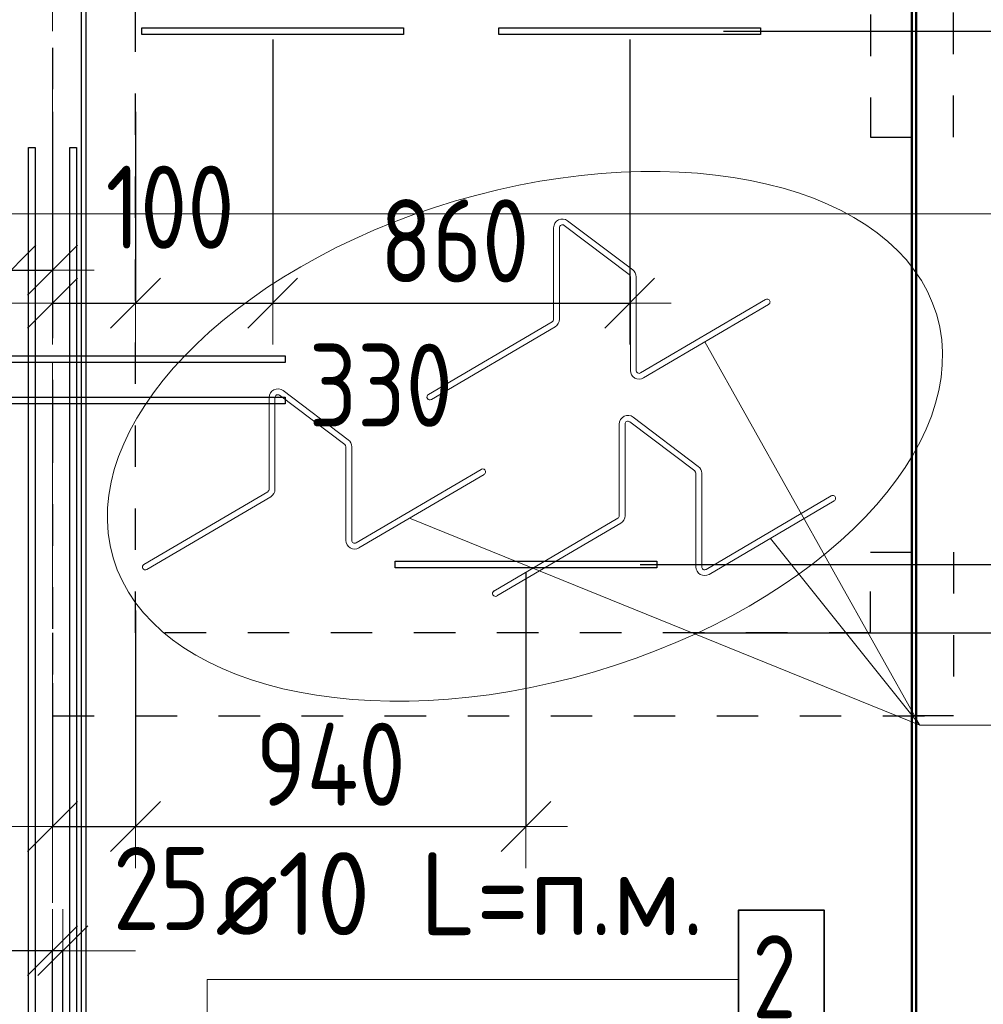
# Model space of a CAD drawing. Header units: metres. Extents: x -38 to 106, y -15 to 20.
# Tile 7 of 40: x 21.6 to 23.92, y 10.9 to 13.27. Entities that reach past the tile are written whole.
import ezdxf

# ---------------------------------------------------------------- set-up
doc = ezdxf.new("R2010")
doc.units = ezdxf.units.M
doc.header["$PDMODE"] = 65
for name, pattern in [('______11', [0.5, 0.4, -0.05, 0, -0.05]), ('______2', [0.0405, 0.03, -0.0105]), ('______5', [1.1, 0.8, -0.1, 0.1, -0.1])]:
    doc.linetypes.add(name, pattern=pattern)
for name, color, linetype, lineweight in [('XR$2$Размерная линия (1)', 7, 'Continuous', 13), ('XR$3$Осевая линия (1)', 7, '______5', 13), ('XR$3$Размерная линия (1)', 7, 'Continuous', 13), ('XR$4$Арм. стержнями верхней зоны', 180, 'Continuous', 35), ('XR$4$Арм. стержнями нижней зоны', 180, 'Continuous', 35), ('XR$4$Арм.стержн. Доп. арматура', 180, 'Continuous', 35), ('XR$4$Осевая линия (1)', 7, '______5', 13), ('XR$4$Текст_ примечание', 7, 'Continuous', 13), ('XR$5$Арм.стержн. Выпуски', 180, 'Continuous', 35), ('XR$5$Осевая линия (1)', 7, '______5', 13), ('XR$5$Размерная линия (1)', 7, 'Continuous', 13)]:
    doc.layers.add(name, color=color, linetype=linetype, lineweight=lineweight)
doc.layers.add('XR$7$Стена_ бетон несущ.', color=7, linetype='Continuous', lineweight=70, true_color=0xb4b496)
doc.styles.add('ISOCPEUR', font='txt')
doc.dimstyles.new('DIMSTYLE_4', dxfattribs={"dimtxt": 0.2, "dimasz": 0.2, "dimexe": 0, "dimexo": 0, "dimgap": 0.1, "dimtad": 0, "dimdec": 0, "dimlfac": 1000, "dimrnd": 5, "dimzin": 12, "dimdsep": 46, "dimtxsty": 'ISOCPEUR', "dimblk1": 'ALL_ML_STRICH', "dimblk2": 'ALL_ML_STRICH', "dimsah": 1, "dimcen": 0, "dimclrd": 7, "dimclre": 256, "dimclrt": 7, "dimadec": 0, "dimazin": 0, "dimtfac": 1, "dimtdec": 0, "dimtix": 1, "dimtmove": 2, "dimatfit": 3, "dimfxl": 0, "dimtvp": 1.2, "dimtzin": 0, "dimlwd": 0, "dimlwe": -3, "dimarcsym": 0})
doc.dimstyles.new('DIMSTYLE_5', dxfattribs={"dimtxt": 0.2, "dimasz": 0.2, "dimexe": 0, "dimexo": 0, "dimgap": 0.1, "dimtad": 2, "dimdec": 0, "dimlfac": 1000, "dimrnd": 5, "dimzin": 12, "dimdsep": 46, "dimtxsty": 'ISOCPEUR', "dimblk1": 'ALL_ML_STRICH', "dimblk2": 'ALL_ML_STRICH', "dimsah": 1, "dimcen": 0, "dimclrd": 7, "dimclre": 256, "dimclrt": 7, "dimadec": 0, "dimazin": 0, "dimtfac": 1, "dimtdec": 0, "dimtix": 1, "dimtmove": 2, "dimatfit": 3, "dimfxl": 0, "dimtzin": 0, "dimlwd": 0, "dimlwe": -3, "dimarcsym": 0})
doc.dimstyles.new('DIMSTYLE_7', dxfattribs={"dimtxt": 0.2, "dimasz": 0.2, "dimexe": 0, "dimexo": 0, "dimgap": 0.1, "dimtad": 2, "dimdec": 0, "dimlfac": 1000, "dimrnd": 5, "dimzin": 12, "dimdsep": 46, "dimtxsty": 'ISOCPEUR', "dimblk1": 'ALL_ML_STRICH', "dimblk2": 'ALL_ML_STRICH', "dimsah": 1, "dimcen": 0, "dimclrd": 7, "dimclre": 256, "dimclrt": 7, "dimadec": 0, "dimazin": 0, "dimtfac": 1, "dimtdec": 0, "dimtix": 1, "dimtmove": 2, "dimatfit": 3, "dimfxl": 0, "dimtvp": 1.2, "dimtzin": 0, "dimlwd": 0, "dimlwe": -3, "dimarcsym": 0})

# ---------------------------------------------------------------- blocks, each defined once
blk = doc.blocks.new('ALL_ML_STRICH')
at = {"color": 0, "linetype": 'ByBlock', "lineweight": -2}
for p, q in [((0, -0.5), (0, 0.5)), ((-0.3, -0.3), (0.3, 0.3)), ((-1, 0), (0.5, 0))]:
    blk.add_line(p, q, dxfattribs=at)
blk = doc.blocks.new('*D16')
at = {"layer": 'DEFPOINTS', "color": 7, "linetype": 'Continuous', "lineweight": 13, "transparency": 33554687}
for p in [(21.705, 11.0243), (21.68, 10.6), (21.705, 10.6)]:
    blk.add_point(p, dxfattribs=at)
at = {"layer": 'XR$2$Размерная линия (1)', "color": 9, "linetype": 'Continuous', "lineweight": -2, "true_color": 0xc7c7c7, "transparency": 33554687}
for p, q in [((21.68, 10.62), (21.68, 11.0243)), ((21.705, 10.62), (21.705, 11.0243))]:
    blk.add_line(p, q, dxfattribs=at)
at = {"layer": 'XR$2$Размерная линия (1)', "color": 7, "linetype": 'Continuous', "lineweight": -2, "transparency": 33554687}
blk.add_line((21.705, 11.0243), (21.68, 11.0243), dxfattribs=at)
at = {"layer": 'XR$2$Размерная линия (1)', "color": 7, "linetype": 'Continuous', "lineweight": 13, "transparency": 33554687, "xscale": 0.2, "yscale": 0.2, "zscale": 0.2}
for p, rotation in [((21.705, 11.0243), 360), ((21.68, 11.0243), 180)]:
    blk.add_blockref('ALL_ML_STRICH', p, dxfattribs=dict(at, rotation=rotation))
at = {"layer": 'XR$2$Размерная линия (1)', "color": 7, "linetype": 'Continuous', "lineweight": 13, "transparency": 33554687, "insert": (21.9426, 11.1743), "char_height": 0.2, "width": 0.333333, "attachment_point": 5, "style": 'ISOCPEUR'}
blk.add_mtext('\\W0.83;\\A1;{25}', dxfattribs=at)
blk = doc.blocks.new('*D17')
at = {"layer": 'DEFPOINTS', "color": 7, "linetype": 'Continuous', "lineweight": 13, "transparency": 33554687}
for p in [(21.68, 11.0243), (20.855, 10.6), (21.68, 10.6)]:
    blk.add_point(p, dxfattribs=at)
at = {"layer": 'XR$2$Размерная линия (1)', "color": 9, "linetype": 'Continuous', "lineweight": -2, "true_color": 0xc7c7c7, "transparency": 33554687}
for p, q in [((20.855, 10.62), (20.855, 11.0243)), ((21.68, 10.62), (21.68, 11.0243))]:
    blk.add_line(p, q, dxfattribs=at)
at = {"layer": 'XR$2$Размерная линия (1)', "color": 7, "linetype": 'Continuous', "lineweight": -2, "transparency": 33554687}
blk.add_line((21.68, 11.0243), (20.855, 11.0243), dxfattribs=at)
at = {"layer": 'XR$2$Размерная линия (1)', "color": 7, "linetype": 'Continuous', "lineweight": 13, "transparency": 33554687, "xscale": 0.2, "yscale": 0.2, "zscale": 0.2}
for p, rotation in [((20.855, 11.0243), 180), ((21.68, 11.0243), 360)]:
    blk.add_blockref('ALL_ML_STRICH', p, dxfattribs=dict(at, rotation=rotation))
at = {"layer": 'XR$2$Размерная линия (1)', "color": 7, "linetype": 'Continuous', "lineweight": 13, "transparency": 33554687, "insert": (21.2758, 11.1743), "char_height": 0.2, "width": 0.5, "attachment_point": 5, "style": 'ISOCPEUR'}
blk.add_mtext('\\W0.83;\\A1;{825}', dxfattribs=at)
blk = doc.blocks.new('*D70')
at = {"layer": 'DEFPOINTS', "color": 7, "linetype": 'Continuous', "lineweight": 13, "transparency": 33554687}
for p in [(20.58, 12.6643), (20.58, 12.3), (21.58, 12.3)]:
    blk.add_point(p, dxfattribs=at)
at = {"layer": 'XR$3$Размерная линия (1)', "color": 9, "linetype": 'Continuous', "lineweight": -2, "true_color": 0xc7c7c7, "transparency": 33554687}
for p, q in [((20.58, 12.32), (20.58, 12.6643)), ((21.58, 12.32), (21.58, 12.6643))]:
    blk.add_line(p, q, dxfattribs=at)
at = {"layer": 'XR$3$Размерная линия (1)', "color": 7, "linetype": 'Continuous', "lineweight": -2, "transparency": 33554687}
blk.add_line((20.58, 12.6643), (21.58, 12.6643), dxfattribs=at)
at = {"layer": 'XR$3$Размерная линия (1)', "color": 7, "linetype": 'Continuous', "lineweight": 13, "transparency": 33554687, "xscale": 0.2, "yscale": 0.2, "zscale": 0.2, "rotation": 180}
blk.add_blockref('ALL_ML_STRICH', (20.58, 12.6643), dxfattribs=at)
at = {"layer": 'XR$3$Размерная линия (1)', "color": 7, "linetype": 'Continuous', "lineweight": 13, "transparency": 33554687, "xscale": 0.2, "yscale": 0.2, "zscale": 0.2}
blk.add_blockref('ALL_ML_STRICH', (21.58, 12.6643), dxfattribs=at)
at = {"layer": 'XR$3$Размерная линия (1)', "color": 7, "linetype": 'Continuous', "lineweight": 13, "transparency": 33554687, "insert": (21.105, 12.8143), "char_height": 0.2, "width": 0.666667, "attachment_point": 5, "style": 'ISOCPEUR'}
blk.add_mtext('\\W0.83;\\A1;{1000}', dxfattribs=at)
blk = doc.blocks.new('*D71')
at = {"layer": 'DEFPOINTS', "color": 7, "linetype": 'Continuous', "lineweight": 13, "transparency": 33554687}
for p in [(21.68, 12.7085), (21.58, 12.6643), (21.58, 12.3)]:
    blk.add_point(p, dxfattribs=at)
at = {"layer": 'XR$3$Размерная линия (1)', "color": 9, "linetype": 'Continuous', "lineweight": -2, "true_color": 0xc7c7c7, "transparency": 33554687}
for p, q in [((21.68, 12.6885), (21.68, 12.6643)), ((21.58, 12.32), (21.58, 12.6643))]:
    blk.add_line(p, q, dxfattribs=at)
at = {"layer": 'XR$3$Размерная линия (1)', "color": 7, "linetype": 'Continuous', "lineweight": -2, "transparency": 33554687}
blk.add_line((21.58, 12.6643), (21.68, 12.6643), dxfattribs=at)
at = {"layer": 'XR$3$Размерная линия (1)', "color": 7, "linetype": 'Continuous', "lineweight": 13, "transparency": 33554687, "xscale": 0.2, "yscale": 0.2, "zscale": 0.2, "rotation": 180}
blk.add_blockref('ALL_ML_STRICH', (21.58, 12.6643), dxfattribs=at)
at = {"layer": 'XR$3$Размерная линия (1)', "color": 7, "linetype": 'Continuous', "lineweight": 13, "transparency": 33554687, "xscale": 0.2, "yscale": 0.2, "zscale": 0.2}
blk.add_blockref('ALL_ML_STRICH', (21.68, 12.6643), dxfattribs=at)
at = {"layer": 'XR$3$Размерная линия (1)', "color": 7, "linetype": 'Continuous', "lineweight": 13, "transparency": 33554687, "insert": (21.9631, 12.8159), "char_height": 0.2, "width": 0.5, "attachment_point": 5, "style": 'ISOCPEUR'}
blk.add_mtext('\\W0.83;\\A1;{100}', dxfattribs=at)
blk = doc.blocks.new('*D101')
at = {"layer": 'DEFPOINTS', "color": 7, "linetype": 'Continuous', "lineweight": 13, "transparency": 33554687}
for p in [(23.0758, 11.955), (23.2059, 11.79), (24.3629, 11.79)]:
    blk.add_point(p, dxfattribs=at)
at = {"layer": 'XR$5$Размерная линия (1)', "color": 9, "linetype": 'Continuous', "lineweight": -2, "true_color": 0xc7c7c7, "transparency": 33554687}
for p, q in [((23.0958, 11.955), (24.3629, 11.955)), ((23.2259, 11.79), (24.3629, 11.79))]:
    blk.add_line(p, q, dxfattribs=at)
at = {"layer": 'XR$5$Размерная линия (1)', "color": 7, "linetype": 'Continuous', "lineweight": -2, "transparency": 33554687}
blk.add_line((24.3629, 11.79), (24.3629, 11.955), dxfattribs=at)
at = {"layer": 'XR$5$Размерная линия (1)', "color": 7, "linetype": 'Continuous', "lineweight": 13, "transparency": 33554687, "xscale": 0.2, "yscale": 0.2, "zscale": 0.2}
for p, rotation in [((24.3629, 11.955), 90), ((24.3629, 11.79), 270)]:
    blk.add_blockref('ALL_ML_STRICH', p, dxfattribs=dict(at, rotation=rotation))
at = {"layer": 'XR$5$Размерная линия (1)', "color": 7, "linetype": 'Continuous', "lineweight": 13, "transparency": 33554687, "insert": (24.2191, 11.5615), "char_height": 0.2, "width": 0.5, "attachment_point": 5, "rotation": 90, "style": 'ISOCPEUR'}
blk.add_mtext('\\W0.83;\\A1;{165}', dxfattribs=at)
blk = doc.blocks.new('*D102')
at = {"layer": 'DEFPOINTS', "color": 7, "linetype": 'Continuous', "lineweight": 13, "transparency": 33554687}
for p in [(24.1707, 12.8), (23.0758, 11.955), (24.3629, 11.955)]:
    blk.add_point(p, dxfattribs=at)
at = {"layer": 'XR$5$Размерная линия (1)', "color": 9, "linetype": 'Continuous', "lineweight": -2, "true_color": 0xc7c7c7, "transparency": 33554687}
for p, q in [((24.1507, 12.8), (24.3629, 12.8)), ((23.0958, 11.955), (24.3629, 11.955))]:
    blk.add_line(p, q, dxfattribs=at)
at = {"layer": 'XR$5$Размерная линия (1)', "color": 7, "linetype": 'Continuous', "lineweight": -2, "transparency": 33554687}
blk.add_line((24.3629, 11.955), (24.3629, 12.8), dxfattribs=at)
at = {"layer": 'XR$5$Размерная линия (1)', "color": 7, "linetype": 'Continuous', "lineweight": 13, "transparency": 33554687, "xscale": 0.2, "yscale": 0.2, "zscale": 0.2}
for p, rotation in [((24.3629, 12.8), 90), ((24.3629, 11.955), 270)]:
    blk.add_blockref('ALL_ML_STRICH', p, dxfattribs=dict(at, rotation=rotation))
at = {"layer": 'XR$5$Размерная линия (1)', "color": 7, "linetype": 'Continuous', "lineweight": 13, "transparency": 33554687, "insert": (24.2129, 12.3775), "char_height": 0.2, "width": 0.5, "attachment_point": 5, "rotation": 90, "style": 'ISOCPEUR'}
blk.add_mtext('\\W0.83;\\A1;{845}', dxfattribs=at)
blk = doc.blocks.new('*D103')
at = {"layer": 'DEFPOINTS', "color": 7, "linetype": 'Continuous', "lineweight": 13, "transparency": 33554687}
for p in [(23.276, 13.24), (24.1707, 12.8), (24.3629, 12.8)]:
    blk.add_point(p, dxfattribs=at)
at = {"layer": 'XR$5$Размерная линия (1)', "color": 9, "linetype": 'Continuous', "lineweight": -2, "true_color": 0xc7c7c7, "transparency": 33554687}
for p, q in [((23.296, 13.24), (24.3629, 13.24)), ((24.1507, 12.8), (24.3629, 12.8))]:
    blk.add_line(p, q, dxfattribs=at)
at = {"layer": 'XR$5$Размерная линия (1)', "color": 7, "linetype": 'Continuous', "lineweight": -2, "transparency": 33554687}
blk.add_line((24.3629, 12.8), (24.3629, 13.24), dxfattribs=at)
at = {"layer": 'XR$5$Размерная линия (1)', "color": 7, "linetype": 'Continuous', "lineweight": 13, "transparency": 33554687, "xscale": 0.2, "yscale": 0.2, "zscale": 0.2}
for p, rotation in [((24.3629, 13.24), 90), ((24.3629, 12.8), 270)]:
    blk.add_blockref('ALL_ML_STRICH', p, dxfattribs=dict(at, rotation=rotation))
at = {"layer": 'XR$5$Размерная линия (1)', "color": 7, "linetype": 'Continuous', "lineweight": 13, "transparency": 33554687, "insert": (24.6214, 12.6651), "char_height": 0.2, "width": 0.5, "attachment_point": 5, "rotation": 90, "style": 'ISOCPEUR'}
blk.add_mtext('\\W0.83;\\A1;{440}', dxfattribs=at)
blk = doc.blocks.new('*D104')
at = {"layer": 'DEFPOINTS', "color": 7, "linetype": 'Continuous', "lineweight": 13, "transparency": 33554687}
for p in [(23.296, 13.48), (23.276, 13.24), (24.3629, 13.24)]:
    blk.add_point(p, dxfattribs=at)
at = {"layer": 'XR$5$Размерная линия (1)', "color": 9, "linetype": 'Continuous', "lineweight": -2, "true_color": 0xc7c7c7, "transparency": 33554687}
for p, q in [((23.316, 13.48), (24.3629, 13.48)), ((23.296, 13.24), (24.3629, 13.24))]:
    blk.add_line(p, q, dxfattribs=at)
at = {"layer": 'XR$5$Размерная линия (1)', "color": 7, "linetype": 'Continuous', "lineweight": -2, "transparency": 33554687}
blk.add_line((24.3629, 13.24), (24.3629, 13.48), dxfattribs=at)
at = {"layer": 'XR$5$Размерная линия (1)', "color": 7, "linetype": 'Continuous', "lineweight": 13, "transparency": 33554687, "xscale": 0.2, "yscale": 0.2, "zscale": 0.2}
for p, rotation in [((24.3629, 13.48), 90), ((24.3629, 13.24), 270)]:
    blk.add_blockref('ALL_ML_STRICH', p, dxfattribs=dict(at, rotation=rotation))
at = {"layer": 'XR$5$Размерная линия (1)', "color": 7, "linetype": 'Continuous', "lineweight": 13, "transparency": 33554687, "insert": (24.0932, 13.0985), "char_height": 0.2, "width": 0.5, "attachment_point": 5, "rotation": 90, "style": 'ISOCPEUR'}
blk.add_mtext('\\W0.83;\\A1;{240}', dxfattribs=at)
blk = doc.blocks.new('*D109')
at = {"layer": 'DEFPOINTS', "color": 7, "linetype": 'Continuous', "lineweight": 13, "transparency": 33554687}
for p in [(21.88, 11.8639), (21.68, 11.6887), (21.68, 11.3236)]:
    blk.add_point(p, dxfattribs=at)
at = {"layer": 'XR$5$Размерная линия (1)', "color": 9, "linetype": 'Continuous', "lineweight": -2, "true_color": 0xc7c7c7, "transparency": 33554687}
for p, q in [((21.88, 11.8439), (21.88, 11.3236)), ((21.68, 11.6687), (21.68, 11.3236))]:
    blk.add_line(p, q, dxfattribs=at)
at = {"layer": 'XR$5$Размерная линия (1)', "color": 7, "linetype": 'Continuous', "lineweight": -2, "transparency": 33554687}
blk.add_line((21.68, 11.3236), (21.88, 11.3236), dxfattribs=at)
at = {"layer": 'XR$5$Размерная линия (1)', "color": 7, "linetype": 'Continuous', "lineweight": 13, "transparency": 33554687, "xscale": 0.2, "yscale": 0.2, "zscale": 0.2, "rotation": 180}
blk.add_blockref('ALL_ML_STRICH', (21.68, 11.3236), dxfattribs=at)
at = {"layer": 'XR$5$Размерная линия (1)', "color": 7, "linetype": 'Continuous', "lineweight": 13, "transparency": 33554687, "xscale": 0.2, "yscale": 0.2, "zscale": 0.2}
blk.add_blockref('ALL_ML_STRICH', (21.88, 11.3236), dxfattribs=at)
at = {"layer": 'XR$5$Размерная линия (1)', "color": 7, "linetype": 'Continuous', "lineweight": 13, "transparency": 33554687, "insert": (21.3536, 11.4768), "char_height": 0.2, "width": 0.5, "attachment_point": 5, "style": 'ISOCPEUR'}
blk.add_mtext('\\W0.83;\\A1;{200}', dxfattribs=at)
blk = doc.blocks.new('*D110')
at = {"layer": 'DEFPOINTS', "color": 7, "linetype": 'Continuous', "lineweight": 13, "transparency": 33554687}
for p in [(22.8203, 11.955), (21.88, 11.8639), (21.88, 11.3236)]:
    blk.add_point(p, dxfattribs=at)
at = {"layer": 'XR$5$Размерная линия (1)', "color": 9, "linetype": 'Continuous', "lineweight": -2, "true_color": 0xc7c7c7, "transparency": 33554687}
for p, q in [((22.8203, 11.935), (22.8203, 11.3236)), ((21.88, 11.8439), (21.88, 11.3236))]:
    blk.add_line(p, q, dxfattribs=at)
at = {"layer": 'XR$5$Размерная линия (1)', "color": 7, "linetype": 'Continuous', "lineweight": -2, "transparency": 33554687}
blk.add_line((21.88, 11.3236), (22.8203, 11.3236), dxfattribs=at)
at = {"layer": 'XR$5$Размерная линия (1)', "color": 7, "linetype": 'Continuous', "lineweight": 13, "transparency": 33554687, "xscale": 0.2, "yscale": 0.2, "zscale": 0.2, "rotation": 180}
blk.add_blockref('ALL_ML_STRICH', (21.88, 11.3236), dxfattribs=at)
at = {"layer": 'XR$5$Размерная линия (1)', "color": 7, "linetype": 'Continuous', "lineweight": 13, "transparency": 33554687, "xscale": 0.2, "yscale": 0.2, "zscale": 0.2}
blk.add_blockref('ALL_ML_STRICH', (22.8203, 11.3236), dxfattribs=at)
at = {"layer": 'XR$5$Размерная линия (1)', "color": 7, "linetype": 'Continuous', "lineweight": 13, "transparency": 33554687, "insert": (22.3501, 11.4736), "char_height": 0.2, "width": 0.5, "attachment_point": 5, "style": 'ISOCPEUR'}
blk.add_mtext('\\W0.83;\\A1;{940}', dxfattribs=at)
blk = doc.blocks.new('*D111')
at = {"layer": 'DEFPOINTS', "color": 7, "linetype": 'Continuous', "lineweight": 13, "transparency": 33554687}
for p in [(21.68, 13.0661), (21.88, 13.0661), (21.68, 12.5848)]:
    blk.add_point(p, dxfattribs=at)
at = {"layer": 'XR$5$Размерная линия (1)', "color": 9, "linetype": 'Continuous', "lineweight": -2, "true_color": 0xc7c7c7, "transparency": 33554687}
for p, q in [((21.68, 13.0461), (21.68, 12.5848)), ((21.88, 13.0461), (21.88, 12.5848))]:
    blk.add_line(p, q, dxfattribs=at)
at = {"layer": 'XR$5$Размерная линия (1)', "color": 7, "linetype": 'Continuous', "lineweight": -2, "transparency": 33554687}
blk.add_line((21.68, 12.5848), (21.88, 12.5848), dxfattribs=at)
at = {"layer": 'XR$5$Размерная линия (1)', "color": 7, "linetype": 'Continuous', "lineweight": 13, "transparency": 33554687, "xscale": 0.2, "yscale": 0.2, "zscale": 0.2, "rotation": 180}
blk.add_blockref('ALL_ML_STRICH', (21.68, 12.5848), dxfattribs=at)
at = {"layer": 'XR$5$Размерная линия (1)', "color": 7, "linetype": 'Continuous', "lineweight": 13, "transparency": 33554687, "xscale": 0.2, "yscale": 0.2, "zscale": 0.2}
blk.add_blockref('ALL_ML_STRICH', (21.88, 12.5848), dxfattribs=at)
at = {"layer": 'XR$5$Размерная линия (1)', "color": 7, "linetype": 'Continuous', "lineweight": 13, "transparency": 33554687, "insert": (21.4174, 12.7345), "char_height": 0.2, "width": 0.5, "attachment_point": 5, "style": 'ISOCPEUR'}
blk.add_mtext('\\W0.83;\\A1;{200}', dxfattribs=at)
blk = doc.blocks.new('*D112')
at = {"layer": 'DEFPOINTS', "color": 7, "linetype": 'Continuous', "lineweight": 13, "transparency": 33554687}
for p in [(22.2103, 13.24), (21.88, 13.0661), (21.88, 12.5848)]:
    blk.add_point(p, dxfattribs=at)
at = {"layer": 'XR$5$Размерная линия (1)', "color": 9, "linetype": 'Continuous', "lineweight": -2, "true_color": 0xc7c7c7, "transparency": 33554687}
for p, q in [((22.2103, 13.22), (22.2103, 12.5848)), ((21.88, 13.0461), (21.88, 12.5848))]:
    blk.add_line(p, q, dxfattribs=at)
at = {"layer": 'XR$5$Размерная линия (1)', "color": 7, "linetype": 'Continuous', "lineweight": -2, "transparency": 33554687}
blk.add_line((21.88, 12.5848), (22.2103, 12.5848), dxfattribs=at)
at = {"layer": 'XR$5$Размерная линия (1)', "color": 7, "linetype": 'Continuous', "lineweight": 13, "transparency": 33554687, "xscale": 0.2, "yscale": 0.2, "zscale": 0.2, "rotation": 180}
blk.add_blockref('ALL_ML_STRICH', (21.88, 12.5848), dxfattribs=at)
at = {"layer": 'XR$5$Размерная линия (1)', "color": 7, "linetype": 'Continuous', "lineweight": 13, "transparency": 33554687, "xscale": 0.2, "yscale": 0.2, "zscale": 0.2}
blk.add_blockref('ALL_ML_STRICH', (22.2103, 12.5848), dxfattribs=at)
at = {"layer": 'XR$5$Размерная линия (1)', "color": 7, "linetype": 'Continuous', "lineweight": 13, "transparency": 33554687, "insert": (22.4707, 12.3869), "char_height": 0.2, "width": 0.5, "attachment_point": 5, "style": 'ISOCPEUR'}
blk.add_mtext('\\W0.83;\\A1;{330}', dxfattribs=at)
blk = doc.blocks.new('*D113')
at = {"layer": 'DEFPOINTS', "color": 7, "linetype": 'Continuous', "lineweight": 13, "transparency": 33554687}
for p in [(22.2103, 13.24), (23.0703, 13.24), (22.2103, 12.5848)]:
    blk.add_point(p, dxfattribs=at)
at = {"layer": 'XR$5$Размерная линия (1)', "color": 9, "linetype": 'Continuous', "lineweight": -2, "true_color": 0xc7c7c7, "transparency": 33554687}
for p, q in [((22.2103, 13.22), (22.2103, 12.5848)), ((23.0703, 13.22), (23.0703, 12.5848))]:
    blk.add_line(p, q, dxfattribs=at)
at = {"layer": 'XR$5$Размерная линия (1)', "color": 7, "linetype": 'Continuous', "lineweight": -2, "transparency": 33554687}
blk.add_line((22.2103, 12.5848), (23.0703, 12.5848), dxfattribs=at)
at = {"layer": 'XR$5$Размерная линия (1)', "color": 7, "linetype": 'Continuous', "lineweight": 13, "transparency": 33554687, "xscale": 0.2, "yscale": 0.2, "zscale": 0.2, "rotation": 180}
blk.add_blockref('ALL_ML_STRICH', (22.2103, 12.5848), dxfattribs=at)
at = {"layer": 'XR$5$Размерная линия (1)', "color": 7, "linetype": 'Continuous', "lineweight": 13, "transparency": 33554687, "xscale": 0.2, "yscale": 0.2, "zscale": 0.2}
blk.add_blockref('ALL_ML_STRICH', (23.0703, 12.5848), dxfattribs=at)
at = {"layer": 'XR$5$Размерная линия (1)', "color": 7, "linetype": 'Continuous', "lineweight": 13, "transparency": 33554687, "insert": (22.6486, 12.7348), "char_height": 0.2, "width": 0.5, "attachment_point": 5, "style": 'ISOCPEUR'}
blk.add_mtext('\\W0.83;\\A1;{860}', dxfattribs=at)

msp = doc.modelspace()

# ---------------------------------------------------------------- linework, layer by layer
at = {"layer": 'XR$3$Осевая линия (1)', "color": 253, "linetype": '______11', "lineweight": 13, "true_color": 0xa0a0a0, "transparency": 33554687}
for p, q in [((21.68, 8.34), (21.68, 18.59)), ((17.05, 12.8), (26.83, 12.8))]:
    msp.add_line(p, q, dxfattribs=at)
at = {"layer": 'XR$4$Арм. стержнями верхней зоны', "color": 7, "linetype": 'Continuous', "lineweight": 13, "transparency": 33554687}
for q in [(23.3323, 10.9551), (22.0523, 10.325)]:
    msp.add_line((22.0523, 10.9551), q, dxfattribs=at)
at = {"layer": 'XR$4$Арм. стержнями верхней зоны', "color": 4, "linetype": 'Continuous', "lineweight": 25, "transparency": 33554687}
msp.add_lwpolyline([(21.76, 16.625), (21.76, 9.025), (21.75, 9.025), (21.75, 16.625), (21.76, 16.625)], dxfattribs=at)
at = {"layer": 'XR$4$Арм. стержнями верхней зоны', "color": 7, "linetype": 'Continuous', "lineweight": 35, "transparency": 33554687}
msp.add_lwpolyline([(23.3323, 10.7884), (23.5389, 10.7884), (23.5389, 11.1218), (23.3323, 11.1218), (23.3323, 10.7884)], dxfattribs=at)
at = {"layer": 'XR$4$Арм. стержнями нижней зоны', "color": 4, "linetype": 'Continuous', "lineweight": 50, "transparency": 33554687}
msp.add_lwpolyline([(23.76, 16.625), (23.76, 9.025), (23.75, 9.025), (23.75, 16.625), (23.76, 16.625)], dxfattribs=at)
at = {"layer": 'XR$4$Арм.стержн. Доп. арматура', "color": 7, "linetype": 'Continuous', "lineweight": 25, "transparency": 33554687}
for points in [[(21.6219, 10.6299), (21.6219, 12.9601), (21.6379, 12.9601), (21.6379, 10.6299), (21.6219, 10.6299)], [(21.6219, 10.6299), (21.6219, 12.9601), (21.6379, 12.9601), (21.6379, 10.6299), (21.6219, 10.6299)], [(21.7219, 10.3399), (21.7219, 12.9601), (21.7379, 12.9601), (21.7379, 10.3399), (21.7219, 10.3399)], [(21.7219, 10.3399), (21.7219, 12.9601), (21.7379, 12.9601), (21.7379, 10.3399), (21.7219, 10.3399)], [(19.9998, 12.458), (22.24, 12.458), (22.24, 12.442), (19.9998, 12.442), (19.9998, 12.458)], [(19.9998, 12.458), (22.24, 12.458), (22.24, 12.442), (19.9998, 12.442), (19.9998, 12.458)], [(19.9998, 12.358), (22.24, 12.358), (22.24, 12.342), (19.9998, 12.342), (19.9998, 12.358)], [(19.9998, 12.358), (22.24, 12.358), (22.24, 12.342), (19.9998, 12.342), (19.9998, 12.358)]]:
    msp.add_lwpolyline(points, dxfattribs=at)
at = {"layer": 'XR$4$Осевая линия (1)', "color": 253, "linetype": '______11', "lineweight": 13, "true_color": 0xa0a0a0, "transparency": 33554687}
for p, q in [((21.68, 8.34), (21.68, 18.59)), ((16.72, 12.8), (26.83, 12.8))]:
    msp.add_line(p, q, dxfattribs=at)
at = {"layer": 'XR$4$Текст_ примечание', "color": 7, "linetype": 'Continuous', "lineweight": 13, "transparency": 33554687}
for p, q in [((22.8871, 12.5459), (22.8871, 12.7666)), ((22.9011, 12.5459), (22.9011, 12.7666)), ((22.9123, 12.7722), (23.0691, 12.6537)), ((22.9208, 12.7834), (23.0775, 12.6649)), ((23.0719, 12.4226), (23.0719, 12.6481)), ((23.0859, 12.4226), (23.0859, 12.6481)), ((23.0964, 12.4166), (23.3977, 12.5937)), ((23.1035, 12.4045), (23.4048, 12.5817)), ((22.5854, 12.3645), (22.8837, 12.5398)), ((22.5925, 12.3524), (22.8908, 12.5278)), ((23.7691, 11.5682), (23.2512, 12.4914)), ((22.227, 12.3628), (22.3838, 12.2443)), ((22.2355, 12.3739), (22.3922, 12.2554)), ((22.2018, 12.1364), (22.2018, 12.3572)), ((22.2158, 12.1364), (22.2158, 12.3572)), ((23.045, 12.0725), (23.045, 12.2933)), ((23.059, 12.0725), (23.059, 12.2933)), ((23.0702, 12.2988), (23.227, 12.1803)), ((23.0787, 12.31), (23.2354, 12.1915)), ((22.3866, 12.0132), (22.3866, 12.2387)), ((22.4006, 12.0132), (22.4006, 12.2387)), ((22.4111, 12.0072), (22.7124, 12.1843)), ((22.4182, 11.9951), (22.7195, 12.1722)), ((23.2298, 11.9493), (23.2298, 12.1747)), ((23.2438, 11.9493), (23.2438, 12.1747)), ((21.9001, 11.9551), (22.1984, 12.1304)), ((21.9072, 11.943), (22.2055, 12.1183)), ((23.2543, 11.9432), (23.5556, 12.1204)), ((23.2614, 11.9312), (23.5627, 12.1083)), ((23.7691, 11.5682), (22.5401, 12.0667)), ((22.7433, 11.8911), (23.0416, 12.0665)), ((22.7504, 11.8791), (23.0487, 12.0544))]:
    msp.add_line(p, q, dxfattribs=at)
msp.add_lwpolyline([(25.4223, 11.5682), (23.7691, 11.5682), (23.4091, 12.018)], dxfattribs=at)
for centre, radius, start, end in [((22.9081, 12.7666), 0.021, 52.9078, 180), ((22.9081, 12.7666), 0.007, 52.9078, 180), ((23.0649, 12.6481), 0.007, 0, 52.9078), ((23.0649, 12.6481), 0.021, 0, 52.9078), ((23.4013, 12.5877), 0.007, 300.447, 120.447), ((22.8801, 12.5459), 0.007, 300.447, 0), ((22.8801, 12.5459), 0.021, 300.447, 0), ((23.0929, 12.4226), 0.021, 180, 300.447), ((23.0929, 12.4226), 0.007, 180, 300.447), ((22.2228, 12.3572), 0.021, 52.9078, 180), ((22.2228, 12.3572), 0.007, 52.9078, 180), ((22.5889, 12.3585), 0.007, 120.447, 300.447), ((23.066, 12.2933), 0.021, 52.9078, 180), ((23.066, 12.2933), 0.007, 52.9078, 180), ((22.3796, 12.2387), 0.007, 0, 52.9078), ((22.3796, 12.2387), 0.021, 0, 52.9078), ((22.716, 12.1783), 0.007, 300.447, 120.447), ((23.2228, 12.1747), 0.007, 0, 52.9078), ((23.2228, 12.1747), 0.021, 0, 52.9078), ((22.1948, 12.1364), 0.007, 300.447, 0), ((22.1948, 12.1364), 0.021, 300.447, 0), ((23.5592, 12.1143), 0.007, 300.447, 120.447), ((23.038, 12.0725), 0.007, 300.447, 0), ((23.038, 12.0725), 0.021, 300.447, 0), ((22.4076, 12.0132), 0.021, 180, 300.447), ((22.4076, 12.0132), 0.007, 180, 300.447), ((21.9036, 11.949), 0.007, 120.447, 300.447), ((23.2508, 11.9493), 0.021, 180, 300.447), ((23.2508, 11.9493), 0.007, 180, 300.447), ((22.7468, 11.8851), 0.007, 120.447, 300.447)]:
    msp.add_arc(centre, radius, start, end, dxfattribs=at)
msp.add_ellipse((22.8179, 12.2637), major_axis=(0.9918, 0.2925), ratio=0.571928, dxfattribs=at)
at = {"layer": 'XR$5$Арм.стержн. Выпуски', "color": 7, "linetype": 'Continuous', "lineweight": 25, "transparency": 33554687}
for points in [[(22.5253, 13.232), (21.8953, 13.232), (21.8953, 13.248), (22.5253, 13.248), (22.5253, 13.232)], [(23.3853, 13.232), (22.7553, 13.232), (22.7553, 13.248), (23.3853, 13.248), (23.3853, 13.232)], [(23.1353, 11.947), (22.5053, 11.947), (22.5053, 11.963), (23.1353, 11.963), (23.1353, 11.947)]]:
    msp.add_lwpolyline(points, dxfattribs=at)
at = {"layer": 'XR$5$Осевая линия (1)', "color": 253, "linetype": '______11', "lineweight": 13, "true_color": 0xa0a0a0, "transparency": 33554687}
for p, q in [((21.68, 8.34), (21.68, 18.59)), ((17.12, 12.8), (26.83, 12.8))]:
    msp.add_line(p, q, dxfattribs=at)
at = {"layer": 'XR$7$Стена_ бетон несущ.', "color": 253, "linetype": '______2', "lineweight": -3, "true_color": 0xa0a0a0, "transparency": 33554687}
for p, q in [((21.68, 15), (21.68, 12.3)), ((21.88, 11.79), (21.88, 13.48)), ((21.68, 12.3), (21.68, 11.79)), ((23.6503, 11.79), (23.6503, 11.985)), ((21.68, 11.79), (21.68, 11.59)), ((23.6503, 11.79), (21.88, 11.79)), ((21.68, 11.59), (21.88, 11.59)), ((21.88, 11.59), (23.8503, 11.59))]:
    msp.add_line(p, q, dxfattribs=at)
for points in [[(23.6503, 13.48), (23.6503, 12.985), (23.8503, 12.985), (23.8503, 13.965)], [(23.6503, 11.985), (23.8503, 11.985), (23.8503, 11.59), (23.6503, 11.59)]]:
    msp.add_lwpolyline(points, dxfattribs=at)

# ---------------------------------------------------------------- texts
at = {"layer": 'XR$4$Арм. стержнями верхней зоны', "color": 7, "linetype": 'Continuous', "lineweight": 25, "transparency": 33554687, "char_height": 0.2, "attachment_point": 7, "style": 'ISOCPEUR'}
for s, insert, width in [('\\W0.94;ø10 L=п.м.', (22.0723, 11.0618), 1.333221), ('\\W0.78;2', (23.3656, 10.8618), 0.217605)]:
    msp.add_mtext(s, dxfattribs=dict(at, insert=insert, width=width))

# ---------------------------------------------------------------- dimensions: what is measured, and where the dimension line sits
at = {"layer": 'XR$2$Размерная линия (1)', "color": 7, "linetype": 'Continuous', "lineweight": 13, "transparency": 33554687}
for base, p1, p2, dimstyle, picture, middle in [((20.855, 11.0243), (21.68, 10.62), (20.855, 10.62), 'DIMSTYLE_5', '*D17', (21.2758, 11.1743)), ((21.68, 11.0243), (21.705, 10.62), (21.68, 10.62), 'DIMSTYLE_7', '*D16', (21.9426, 11.1743))]:
    dim = msp.add_linear_dim(base=base, p1=p1, p2=p2, angle=180, dimstyle=dimstyle, override={"dimpost": '<>', "dimclrd": 7, "dimclre": 9, "dimclrt": 7, "dimlwd": 0, "dimlwe": 65533}, dxfattribs=at)
    dim.commit()
    dim.dimension.update_dxf_attribs({"geometry": picture, "text_midpoint": middle, "dimtype": 160})
at = {"layer": 'XR$3$Размерная линия (1)', "color": 7, "linetype": 'Continuous', "lineweight": 13, "transparency": 33554687}
for base, p1, p2, dimstyle, picture, middle in [((21.58, 12.6643), (20.58, 12.32), (21.58, 12.32), 'DIMSTYLE_5', '*D70', (21.105, 12.8143)), ((21.68, 12.6643), (21.58, 12.32), (21.68, 12.6885), 'DIMSTYLE_7', '*D71', (21.9631, 12.8159))]:
    dim = msp.add_linear_dim(base=base, p1=p1, p2=p2, dimstyle=dimstyle, override={"dimpost": '<>', "dimclrd": 7, "dimclre": 9, "dimclrt": 7, "dimlwd": 0, "dimlwe": 65533}, dxfattribs=at)
    dim.commit()
    dim.dimension.update_dxf_attribs({"geometry": picture, "text_midpoint": middle, "dimtype": 160})
at = {"layer": 'XR$5$Размерная линия (1)', "color": 7, "linetype": 'Continuous', "lineweight": 13, "transparency": 33554687}
for base, p1, p2, dimstyle, picture, middle in [((24.3629, 13.48), (23.296, 13.24), (23.316, 13.48), 'DIMSTYLE_7', '*D104', (24.0932, 13.0985)), ((24.3629, 13.24), (24.1507, 12.8), (23.296, 13.24), 'DIMSTYLE_4', '*D103', (24.6214, 12.6651)), ((24.3629, 12.8), (23.0958, 11.955), (24.1507, 12.8), 'DIMSTYLE_5', '*D102', (24.2129, 12.3775)), ((24.3629, 11.955), (23.2259, 11.79), (23.0958, 11.955), 'DIMSTYLE_7', '*D101', (24.2191, 11.5615))]:
    dim = msp.add_linear_dim(base=base, p1=p1, p2=p2, angle=90, dimstyle=dimstyle, override={"dimpost": '<>', "dimclrd": 7, "dimclre": 9, "dimclrt": 7, "dimlwd": 0, "dimlwe": 65533}, dxfattribs=at)
    dim.commit()
    dim.dimension.update_dxf_attribs({"geometry": picture, "text_midpoint": middle, "dimtype": 160})
for base, p1, p2, dimstyle, picture, middle in [((22.2103, 12.5848), (21.88, 13.0461), (22.2103, 13.22), 'DIMSTYLE_4', '*D112', (22.4707, 12.3869)), ((23.0703, 12.5848), (22.2103, 13.22), (23.0703, 13.22), 'DIMSTYLE_5', '*D113', (22.6486, 12.7348)), ((21.88, 12.5848), (21.68, 13.0461), (21.88, 13.0461), 'DIMSTYLE_7', '*D111', (21.4174, 12.7345)), ((22.8203, 11.3236), (21.88, 11.8439), (22.8203, 11.935), 'DIMSTYLE_5', '*D110', (22.3501, 11.4736)), ((21.88, 11.3236), (21.68, 11.6687), (21.88, 11.8439), 'DIMSTYLE_7', '*D109', (21.3536, 11.4768))]:
    dim = msp.add_linear_dim(base=base, p1=p1, p2=p2, dimstyle=dimstyle, override={"dimpost": '<>', "dimclrd": 7, "dimclre": 9, "dimclrt": 7, "dimlwd": 0, "dimlwe": 65533}, dxfattribs=at)
    dim.commit()
    dim.dimension.update_dxf_attribs({"geometry": picture, "text_midpoint": middle, "dimtype": 160})

doc.saveas('drawing.dxf')
